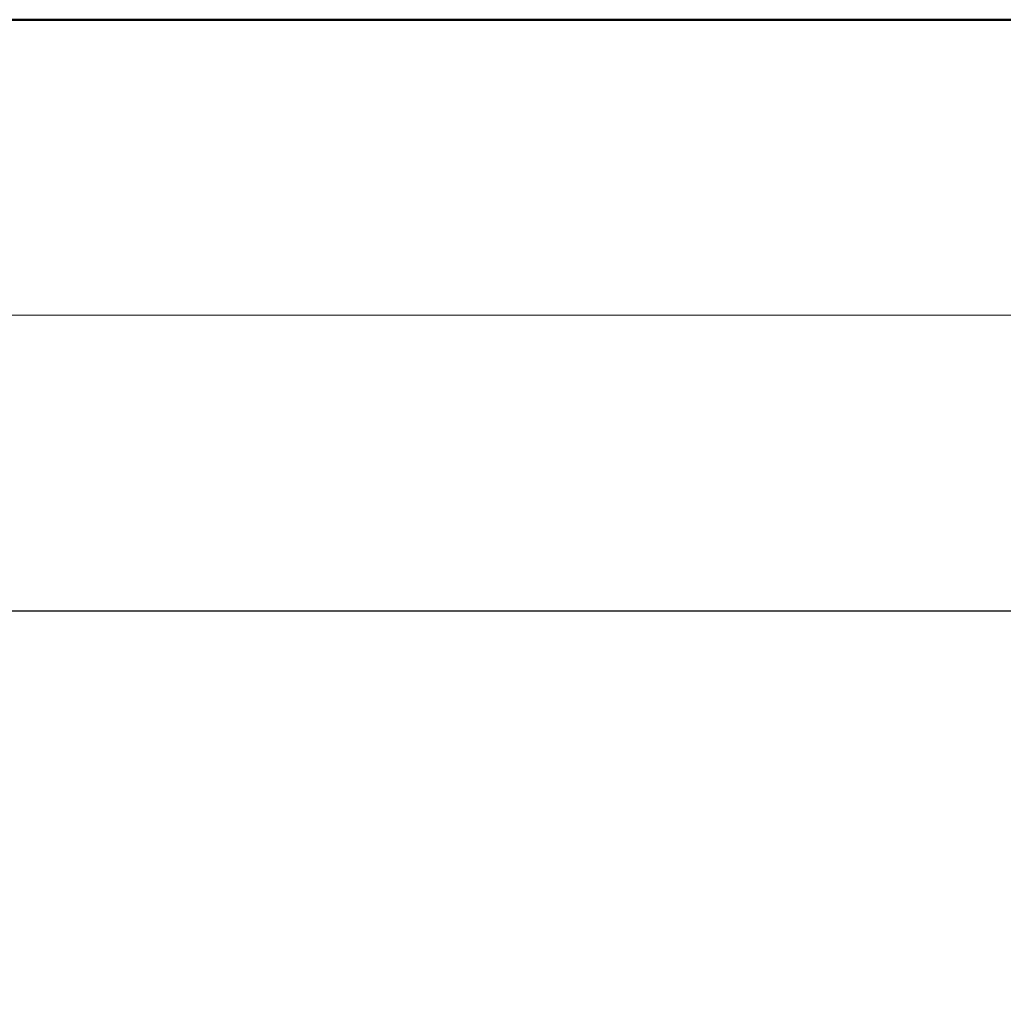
# Model space of a CAD drawing. Header units: millimetres. Extents: x -237800 to -118900, y -84100 to 8992.
# Tile 22 of 30: x -127343 to -125846, y -80849 to -79350. Entities that reach past the tile are written whole.
import ezdxf

# ---------------------------------------------------------------- set-up
doc = ezdxf.new("R2010")
doc.units = ezdxf.units.MM
doc.layers.add('RVB_ALG_TEKENBLAD_ALGEMEEN', color=2, linetype='Continuous')
doc.styles.add('RVB_ALG 01.8mm_RE', font='arial.ttf', dxfattribs={"height": 1.8})
doc.styles.add('RVB_ALG 02.5mm_RE', font='arial.ttf', dxfattribs={"height": 2.5})

# ---------------------------------------------------------------- blocks, each defined once
blk = doc.blocks.new('*U297')
at = {"color": 4, "linetype": 'Continuous', "lineweight": 50, "transparency": 16777216}
blk.add_lwpolyline([(-190, 13.5), (-10, 13.5), (-10, 47.5), (-190, 47.5)], close=True, dxfattribs=at)
at = {"color": 1, "linetype": 'Continuous', "lineweight": 18, "transparency": 16777216, "flags": 128}
blk.add_lwpolyline([(-190, 43), (-10, 43)], dxfattribs=at)
at = {"color": 2, "linetype": 'Continuous', "lineweight": 25, "transparency": 16777216, "flags": 128}
blk.add_lwpolyline([(-190, 38.5), (-10, 38.5)], dxfattribs=at)
at = {"color": 2, "linetype": 'Continuous', "lineweight": 25, "transparency": 16777216, "style": 'RVB_ALG 02.5mm_RE'}
for tag, p in [('RVB_PROJNAAM', (-169, 44)), ('RVB_PROJLOC', (-169, 39.5)), ('RVB_SPEC1', (-169, 35)), ('RVB_SPEC2', (-169, 30.5)), ('RVB_SPEC3', (-169, 26)), ('RVB_DOCUMENTCODE', (-169, 14.5)), ('RVB_DISC', (-37, 14.5))]:
    blk.add_attdef(tag, p, '', height=2.5, dxfattribs=at)
at = {"color": 2, "linetype": 'Continuous', "lineweight": 25, "transparency": 16777216, "style": 'RVB_ALG 02.5mm_RE', "flags": 1}
for tag, p in [('RVB_SPEC4', (-109, 30.5)), ('RVB_SPEC5', (-109, 26))]:
    blk.add_attdef(tag, p, '', height=2.5, dxfattribs=at)
at = {"color": 1, "linetype": 'Continuous', "lineweight": 18, "transparency": 16777216, "style": 'RVB_ALG 01.8mm_RE'}
for tag, p in [('RVB_OBJNR', (-189, 19)), ('RVB_GEBNR', (-174, 19)), ('RVB_BESTNR', (-159, 19)), ('RVB_PROJNR', (-139, 19)), ('RVB_FASE', (-114, 19)), ('RVB_AUTEUR', (-99, 19)), ('RVB_CONTROLE', (-84, 19)), ('RVB_DATUM', (-69, 19)), ('RVB_VERSIE', (-54, 19)), ('RVB_SCHAAL', (-39, 19)), ('RVB_FORM', (-24, 19)), ('RVB_DISC1', (-19.5, 14.5))]:
    blk.add_attdef(tag, p, '', height=1.8, dxfattribs=at)
at = {"color": 200, "linetype": 'Continuous', "style": 'RVB_ALG 02.5mm_RE', "flags": 1}
for tag, p in [('RVB_ICODE', (-84, 14.5)), ('RVB_BOUWLAAG', (-67.5, 14.5))]:
    blk.add_attdef(tag, p, '', height=2.5, dxfattribs=at)

msp = doc.modelspace()

# ---------------------------------------------------------------- block references
at = {"layer": 'RVB_ALG_TEKENBLAD_ALGEMEEN', "xscale": 100, "yscale": 100, "zscale": 100}
msp.add_blockref('*U297', (-118900, -84100), dxfattribs=at)

doc.saveas('drawing.dxf')
